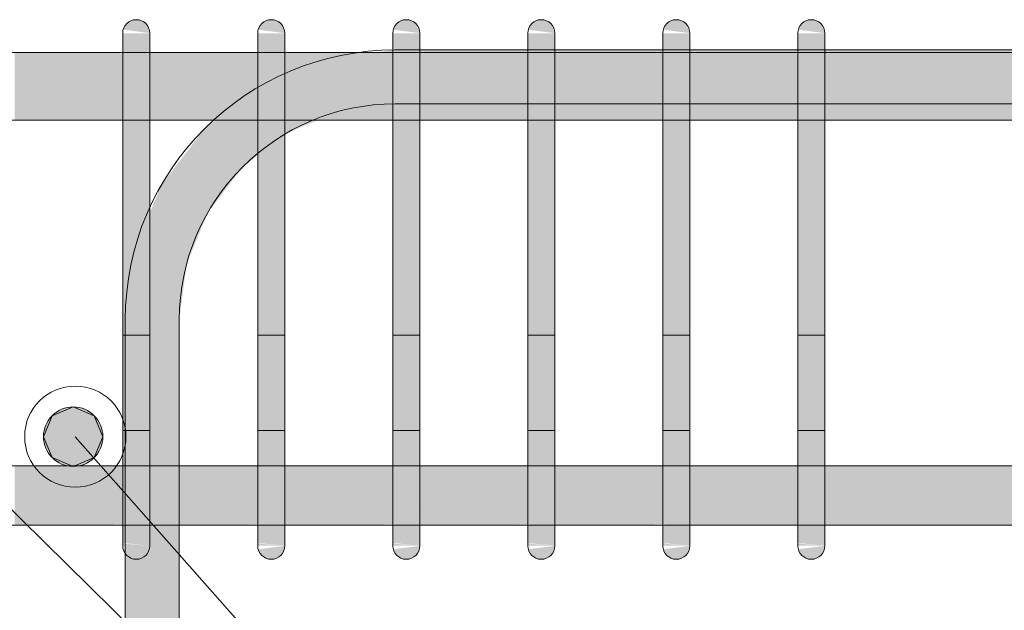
# Model space of a CAD drawing. Header units: millimetres. Extents: x 4307 to 42792, y 1610 to 10025.
# Tile 99 of 256: x 15097 to 15461, y 8676 to 8895. Entities that reach past the tile are written whole.
import ezdxf

# ---------------------------------------------------------------- set-up
doc = ezdxf.new("R2010")
doc.units = ezdxf.units.MM
doc.layers.add('S-RBAR', color=171, linetype='Continuous', lineweight=5)
doc.layers.add('S-RBAR-IDEN', color=171, linetype='Continuous', lineweight=5)

msp = doc.modelspace()

# ---------------------------------------------------------------- hatches: boundary and pattern name
at = {"layer": 'S-RBAR'}
for color, points in [(7, [(15145, 8890), (15144.83, 8891.29), (15144.33, 8892.5), (15143.54, 8893.54), (15142.5, 8894.33), (15141.29, 8894.83), (15140, 8895), (15138.71, 8894.83), (15137.5, 8894.33), (15136.46, 8893.54), (15135.67, 8892.5), (15135.17, 8891.29), (15144.83, 8890.02)]), (7, [(15195, 8890), (15194.83, 8891.29), (15194.33, 8892.5), (15193.54, 8893.54), (15192.5, 8894.33), (15191.29, 8894.83), (15190, 8895), (15188.71, 8894.83), (15187.5, 8894.33), (15186.46, 8893.54), (15185.67, 8892.5), (15185.17, 8891.29), (15194.83, 8890.02)]), (7, [(15245, 8890), (15244.83, 8891.29), (15244.06, 8892.85), (15243.54, 8893.54), (15242.5, 8894.33), (15241.29, 8894.83), (15240, 8895), (15238.71, 8894.83), (15237.5, 8894.33), (15236.46, 8893.54), (15235.67, 8892.5), (15235.17, 8891.29), (15244.06, 8890.12)]), (7, [(15295, 8890), (15294.83, 8891.29), (15294.33, 8892.5), (15293.54, 8893.54), (15292.5, 8894.33), (15291.29, 8894.83), (15290, 8895), (15288.71, 8894.83), (15287.5, 8894.33), (15286.46, 8893.54), (15285.67, 8892.5), (15285.17, 8891.29), (15294.83, 8890.02)]), (7, [(15345, 8890), (15344.83, 8891.29), (15344.33, 8892.5), (15343.54, 8893.54), (15342.5, 8894.33), (15341.29, 8894.83), (15340, 8895), (15338.71, 8894.83), (15337.5, 8894.33), (15336.46, 8893.54), (15335.67, 8892.5), (15335.17, 8891.29), (15344.83, 8890.02)]), (7, [(15395, 8890), (15394.83, 8891.29), (15394.33, 8892.5), (15393.54, 8893.54), (15392.5, 8894.33), (15391.29, 8894.83), (15390, 8895), (15388.71, 8894.83), (15387.5, 8894.33), (15386.46, 8893.54), (15385.67, 8892.5), (15385.17, 8891.29), (15394.83, 8890.02)]), (7, [(15145, 8865), (15145, 8890), (15135, 8890), (15135, 8865)]), (7, [(15195, 8865), (15195, 8890), (15185, 8890), (15185, 8865)]), (7, [(15235, 8865), (15245, 8865), (15245, 8890), (15235, 8890), (15235, 8869.55)]), (7, [(15295, 8865), (15295, 8890), (15285, 8890), (15285, 8865)]), (7, [(15345, 8865), (15345, 8890), (15335, 8890), (15335, 8865)]), (7, [(15395, 8865), (15395, 8890), (15385, 8890), (15385, 8865)]), (7, [(15145, 8725), (15145, 8865), (15135, 8865), (15135, 8725)]), (7, [(15195, 8725), (15195, 8865), (15185, 8865), (15185, 8725)]), (7, [(15245, 8725), (15245, 8865), (15235, 8865), (15235, 8725), (15244.06, 8725)]), (7, [(15295, 8725), (15295, 8865), (15285, 8865), (15285, 8725)]), (7, [(15345, 8725), (15345, 8865), (15335, 8865), (15335, 8725)]), (7, [(15395, 8725), (15395, 8865), (15385, 8865), (15385, 8725)]), (256, [(15116.66, 8729.45), (15124.44, 8732.67), (15127.66, 8740.45), (15124.44, 8748.22), (15116.66, 8751.45), (15108.88, 8748.22), (15105.66, 8740.45), (15108.88, 8732.67)]), (7, [(15140, 8695), (15141.29, 8695.17), (15142.5, 8695.67), (15143.54, 8696.46), (15144.33, 8697.5), (15144.83, 8698.71), (15144.83, 8699.98), (15135.17, 8698.71), (15135.67, 8697.5), (15136.46, 8696.46), (15137.5, 8695.67), (15138.71, 8695.17)]), (7, [(15190, 8695), (15191.29, 8695.17), (15192.5, 8695.67), (15193.54, 8696.46), (15194.33, 8697.5), (15194.83, 8698.71), (15194.83, 8699.98), (15185.17, 8698.71), (15185.67, 8697.5), (15186.46, 8696.46), (15187.5, 8695.67), (15188.71, 8695.17)]), (7, [(15240, 8695), (15241.29, 8695.17), (15242.5, 8695.67), (15244.06, 8697.15), (15244.33, 8697.5), (15244.83, 8698.71), (15245, 8700), (15235.17, 8698.71), (15235.67, 8697.5), (15236.46, 8696.46), (15237.5, 8695.67), (15238.71, 8695.17)]), (7, [(15290, 8695), (15291.29, 8695.17), (15292.5, 8695.67), (15293.54, 8696.46), (15294.33, 8697.5), (15294.83, 8698.71), (15294.83, 8699.98), (15285.17, 8698.71), (15285.67, 8697.5), (15286.46, 8696.46), (15287.5, 8695.67), (15288.71, 8695.17)]), (7, [(15340, 8695), (15341.29, 8695.17), (15342.5, 8695.67), (15343.54, 8696.46), (15344.33, 8697.5), (15344.83, 8698.71), (15344.83, 8699.98), (15335.17, 8698.71), (15335.67, 8697.5), (15336.46, 8696.46), (15337.5, 8695.67), (15338.71, 8695.17)]), (7, [(15390, 8695), (15391.29, 8695.17), (15392.5, 8695.67), (15393.54, 8696.46), (15394.33, 8697.5), (15394.83, 8698.71), (15394.83, 8699.98), (15385.17, 8698.71), (15385.67, 8697.5), (15386.46, 8696.46), (15387.5, 8695.67), (15388.71, 8695.17)])]:
    msp.add_hatch(color=color, dxfattribs=at).paths.add_polyline_path(points)
h = msp.add_hatch(color=7, dxfattribs=at)
h.paths.add_polyline_path([(15145, 8783.8), (15155.95, 8783.8), (15158.68, 8804.51), (15166.67, 8823.8), (15179.38, 8840.37), (15185, 8844.68), (15185, 8857.8), (15169.53, 8857.8), (15165.24, 8854.51), (15149.35, 8833.8), (15145, 8823.31), (15145, 8800.88)])
h.paths.add_polyline_path([(15195, 8852.36), (15195.95, 8853.09), (15207.34, 8857.8), (15195, 8857.8), (15195, 8853.09)])
h.paths.add_polyline_path([(15235, 8882.8), (15235, 8883.68), (15228.35, 8882.8)])
h = msp.add_hatch(color=7, dxfattribs=at)
h.paths.add_polyline_path([(15855.95, 8882.8), (15855.95, 8883.8), (15783.05, 8883.8), (15783.05, 8882.8), (15793.79, 8882.8)])
h.paths.add_polyline_path([(15295, 8882.8), (15335, 8882.8), (15335, 8883.8), (15295, 8883.8)])
h.paths.add_polyline_path([(15283.33, 8882.8), (15285, 8882.8), (15285, 8883.8), (15245, 8883.8), (15245, 8882.8)])
h.paths.add_polyline_path([(15773.05, 8882.8), (15773.05, 8883.8), (15687.03, 8883.8), (15687.03, 8882.8), (15715.26, 8882.8)])
h.paths.add_polyline_path([(15345, 8882.8), (15385, 8882.8), (15385, 8883.8), (15345, 8883.8)])
h.paths.add_polyline_path([(15677.03, 8882.8), (15677.03, 8883.8), (15591.02, 8883.8), (15591.02, 8882.8), (15636.73, 8882.8)])
h.paths.add_polyline_path([(15395, 8882.8), (15485, 8882.8), (15485, 8883.8), (15395, 8883.8)])
h.paths.add_polyline_path([(15581.02, 8882.8), (15581.02, 8883.8), (15495, 8883.8), (15495, 8882.8), (15558.19, 8882.8)])
h = msp.add_hatch(color=7, dxfattribs=at)
h.paths.add_polyline_path([(12385, 8857.8), (12548.61, 8857.8), (12548.61, 8882.8), (12385, 8882.8), (12385, 8879.13)])
h.paths.add_polyline_path([(15035, 8857.8), (15035, 8882.8), (14995, 8882.8), (14995, 8857.8), (15008.46, 8857.8)])
h.paths.add_polyline_path([(17600.05, 8857.8), (17645, 8857.8), (17645, 8882.8), (17480.45, 8882.8), (17480.45, 8857.8), (17521.52, 8857.8)])
h.paths.add_polyline_path([(15145, 8857.8), (15185, 8857.8), (15185, 8882.8), (15145, 8882.8), (15145, 8865)])
h.paths.add_polyline_path([(12558.61, 8857.8), (12737.69, 8857.8), (12737.69, 8882.8), (12558.61, 8882.8), (12558.61, 8865)])
h.paths.add_polyline_path([(15095, 8857.8), (15135, 8857.8), (15135, 8882.8), (15095, 8882.8), (15095, 8865)])
h.paths.add_polyline_path([(15085, 8857.8), (15085, 8882.8), (15045, 8882.8), (15045, 8857.8)])
h.paths.add_polyline_path([(17470.45, 8857.8), (17470.45, 8882.8), (17291.37, 8882.8), (17291.37, 8857.8), (17442.99, 8857.8)])
h.paths.add_polyline_path([(14935, 8857.8), (14935, 8882.8), (14895, 8882.8), (14895, 8857.8), (14929.93, 8857.8)])
h.paths.add_polyline_path([(15195, 8857.8), (15235, 8857.8), (15235, 8882.8), (15195, 8882.8), (15195, 8865)])
h.paths.add_polyline_path([(12747.69, 8857.8), (12926.77, 8857.8), (12926.77, 8882.8), (12747.69, 8882.8), (12747.69, 8865)])
h.paths.add_polyline_path([(14985, 8857.8), (14985, 8882.8), (14945, 8882.8), (14945, 8857.8)])
h.paths.add_polyline_path([(17281.37, 8857.8), (17281.37, 8882.8), (17102.29, 8882.8), (17102.29, 8857.8), (17128.85, 8857.8)])
h.paths.add_polyline_path([(15295, 8857.8), (15335, 8857.8), (15335, 8882.8), (15295, 8882.8), (15295, 8865)])
h.paths.add_polyline_path([(15245, 8857.8), (15285, 8857.8), (15285, 8882.8), (15245, 8882.8), (15245, 8865)])
h.paths.add_polyline_path([(14885, 8857.8), (14885, 8882.8), (14845, 8882.8), (14845, 8857.8), (14851.39, 8857.8)])
h.paths.add_polyline_path([(12936.77, 8857.8), (13115.85, 8857.8), (13115.85, 8882.8), (12936.77, 8882.8), (12936.77, 8865)])
h.paths.add_polyline_path([(14785, 8857.8), (14785, 8882.8), (14745, 8882.8), (14745, 8857.8), (14772.86, 8857.8)])
h.paths.add_polyline_path([(15395, 8857.8), (15485, 8857.8), (15485, 8882.8), (15395, 8882.8), (15395, 8865)])
h.paths.add_polyline_path([(17092.29, 8857.8), (17092.29, 8882.8), (16913.2, 8882.8), (16913.2, 8857.8), (17050.32, 8857.8)])
h.paths.add_polyline_path([(15345, 8857.8), (15385, 8857.8), (15385, 8882.8), (15345, 8882.8), (15345, 8865)])
h.paths.add_polyline_path([(14835, 8857.8), (14835, 8882.8), (14795, 8882.8), (14795, 8857.8)])
h.paths.add_polyline_path([(14735, 8857.8), (14735, 8882.8), (14695, 8882.8), (14695, 8857.8)])
h.paths.add_polyline_path([(13125.85, 8857.8), (13286.8, 8857.8), (13286.8, 8882.8), (13125.85, 8882.8), (13125.85, 8865)])
h.paths.add_polyline_path([(13296.8, 8857.8), (13382.81, 8857.8), (13382.81, 8882.8), (13296.8, 8882.8), (13296.8, 8865)])
h.paths.add_polyline_path([(15495, 8857.8), (15581.02, 8857.8), (15581.02, 8882.8), (15495, 8882.8), (15495, 8865)])
h.paths.add_polyline_path([(16903.2, 8857.8), (16903.2, 8882.8), (16743.2, 8882.8), (16743.2, 8857.8), (16893.25, 8857.8)])
h.paths.add_polyline_path([(14635, 8857.8), (14635, 8882.8), (14545, 8882.8), (14545, 8857.8), (14615.8, 8857.8)])
h.paths.add_polyline_path([(15591.02, 8857.8), (15677.03, 8857.8), (15677.03, 8882.8), (15591.02, 8882.8), (15591.02, 8865)])
h.paths.add_polyline_path([(16733.2, 8857.8), (16733.2, 8882.8), (16647.19, 8882.8), (16647.19, 8857.8), (16657.66, 8857.8)])
h.paths.add_polyline_path([(14685, 8857.8), (14685, 8882.8), (14645, 8882.8), (14645, 8857.8)])
h.paths.add_polyline_path([(15687.03, 8857.8), (15773.05, 8857.8), (15773.05, 8882.8), (15687.03, 8882.8), (15687.03, 8865)])
h.paths.add_polyline_path([(13392.81, 8857.8), (13478.83, 8857.8), (13478.83, 8882.8), (13392.81, 8882.8), (13392.81, 8865)])
h.paths.add_polyline_path([(14535, 8857.8), (14535, 8882.8), (14448.98, 8882.8), (14448.98, 8857.8), (14458.73, 8857.8)])
h.paths.add_polyline_path([(15783.05, 8857.8), (15869.06, 8857.8), (15869.06, 8882.8), (15783.05, 8882.8), (15783.05, 8865)])
h.paths.add_polyline_path([(16637.19, 8857.8), (16637.19, 8882.8), (16551.17, 8882.8), (16551.17, 8857.8), (16579.12, 8857.8)])
h.paths.add_polyline_path([(14438.98, 8857.8), (14438.98, 8882.8), (14352.97, 8882.8), (14352.97, 8857.8), (14380.2, 8857.8)])
h.paths.add_polyline_path([(13488.83, 8857.8), (13574.84, 8857.8), (13574.84, 8882.8), (13488.83, 8882.8), (13488.83, 8865)])
h.paths.add_polyline_path([(14342.97, 8857.8), (14342.97, 8882.8), (14256.95, 8882.8), (14256.95, 8857.8), (14301.66, 8857.8)])
h.paths.add_polyline_path([(15879.06, 8857.8), (15965.08, 8857.8), (15965.08, 8882.8), (15879.06, 8882.8), (15879.06, 8865)])
h.paths.add_polyline_path([(14246.95, 8857.8), (14246.95, 8882.8), (14160.94, 8882.8), (14160.94, 8857.8), (14223.13, 8857.8)])
h.paths.add_polyline_path([(13584.84, 8857.8), (13670.86, 8857.8), (13670.86, 8882.8), (13584.84, 8882.8), (13584.84, 8865)])
h.paths.add_polyline_path([(15975.08, 8857.8), (16061.09, 8857.8), (16061.09, 8882.8), (15975.08, 8882.8), (15975.08, 8865)])
h.paths.add_polyline_path([(16541.17, 8857.8), (16541.17, 8882.8), (16455.16, 8882.8), (16455.16, 8857.8), (16500.59, 8857.8)])
h.paths.add_polyline_path([(14150.94, 8857.8), (14150.94, 8882.8), (14064.92, 8882.8), (14064.92, 8857.8), (14144.6, 8857.8)])
h.paths.add_polyline_path([(16071.09, 8857.8), (16157.11, 8857.8), (16157.11, 8882.8), (16071.09, 8882.8), (16071.09, 8865)])
h.paths.add_polyline_path([(16445.16, 8857.8), (16445.16, 8882.8), (16359.14, 8882.8), (16359.14, 8857.8), (16422.06, 8857.8)])
h.paths.add_polyline_path([(14054.92, 8857.8), (14054.92, 8882.8), (13968.91, 8882.8), (13968.91, 8857.8), (13987.53, 8857.8)])
h.paths.add_polyline_path([(16167.11, 8857.8), (16253.13, 8857.8), (16253.13, 8882.8), (16167.11, 8882.8), (16167.11, 8865)])
h.paths.add_polyline_path([(13958.91, 8857.8), (13958.91, 8882.8), (13872.89, 8882.8), (13872.89, 8857.8), (13909, 8857.8)])
h.paths.add_polyline_path([(13680.86, 8857.8), (13766.87, 8857.8), (13766.87, 8882.8), (13680.86, 8882.8), (13680.86, 8865)])
h.paths.add_polyline_path([(13776.87, 8857.8), (13862.89, 8857.8), (13862.89, 8882.8), (13776.87, 8882.8), (13776.87, 8865)])
h.paths.add_polyline_path([(16263.13, 8857.8), (16349.14, 8857.8), (16349.14, 8882.8), (16263.13, 8882.8), (16263.13, 8865)])
h = msp.add_hatch(color=7, dxfattribs=at)
h.paths.add_polyline_path([(15155.95, 7883.8), (15155.95, 7916), (15154.95, 7916), (15155.14, 7883.8)])
h.paths.add_polyline_path([(15135.95, 7883.8), (15136.95, 7883.8), (15136.95, 7916), (15135.95, 7916)])
h.paths.add_polyline_path([(15154.95, 7924), (15155.95, 7924), (15155.95, 8016), (15154.95, 8016), (15154.95, 7975.66)])
h.paths.add_polyline_path([(15135.95, 7924), (15136.95, 7924), (15136.95, 8016), (15135.95, 8016), (15135.95, 7975.66)])
h.paths.add_polyline_path([(15135.95, 8024), (15136.95, 8024), (15136.95, 8116), (15135.95, 8116), (15135.95, 8028.8)])
h.paths.add_polyline_path([(15155.95, 8024), (15155.95, 8116), (15154.95, 8116), (15155.14, 8024)])
h.paths.add_polyline_path([(15155.95, 8124), (15155.95, 8216), (15154.95, 8216), (15155.14, 8124)])
h.paths.add_polyline_path([(15136.95, 8124), (15136.95, 8216), (15135.95, 8216), (15135.95, 8124)])
h.paths.add_polyline_path([(15155.95, 8224), (15155.95, 8316), (15154.95, 8316), (15155.14, 8224)])
h.paths.add_polyline_path([(15136.95, 8224), (15136.95, 8316), (15135.95, 8316), (15135.95, 8224)])
h.paths.add_polyline_path([(15136.95, 8324), (15136.95, 8416), (15135.95, 8416), (15135.95, 8324)])
h.paths.add_polyline_path([(15155.95, 8324), (15155.95, 8416), (15154.95, 8416), (15155.14, 8324)])
h.paths.add_polyline_path([(15136.95, 8424), (15136.95, 8516), (15135.95, 8516), (15135.95, 8424)])
h.paths.add_polyline_path([(15155.14, 8424), (15155.95, 8424), (15155.95, 8516), (15154.95, 8516), (15154.95, 8424)])
h.paths.add_polyline_path([(15135.95, 8524), (15136.95, 8524), (15136.95, 8616), (15135.95, 8616), (15135.95, 8560.26)])
h.paths.add_polyline_path([(15155.95, 8524), (15155.95, 8616), (15154.95, 8616), (15155.14, 8524)])
h.paths.add_polyline_path([(15155.95, 8624), (15155.95, 8707.64), (15145, 8707.64), (15144.83, 8698.71), (15144.33, 8697.5), (15143.54, 8696.46), (15142.5, 8695.67), (15141.29, 8695.17), (15140, 8695), (15138.71, 8695.17), (15137.5, 8695.67), (15135.95, 8696.82), (15135.95, 8624), (15136.95, 8624), (15136.95, 8660), (15154.95, 8660), (15155.14, 8624)])
h.paths.add_polyline_path([(15135.95, 8698.81), (15145, 8700), (15135.95, 8700)])
h.paths.add_polyline_path([(15155.95, 8729.64), (15155.95, 8783.8), (15145, 8783.8), (15145, 8729.64)])
h = msp.add_hatch(color=256, dxfattribs=at)
edge = h.paths.add_edge_path()
edge.add_arc((15116.66, 8740.45), 11, 0, 360)
h = msp.add_hatch(color=7, dxfattribs=at)
h.paths.add_polyline_path([(17659.53, 8707.64), (17659.53, 8729.64), (17480.45, 8729.64), (17480.45, 8707.64), (17639.32, 8707.64)])
h.paths.add_polyline_path([(16743.2, 8707.64), (16903.2, 8707.92), (16903.2, 8729.64), (16743.2, 8729.64), (16743.2, 8707.92)])
h.paths.add_polyline_path([(16733.2, 8707.64), (16733.2, 8729.64), (16647.19, 8729.64), (16647.19, 8707.64), (16696.92, 8707.64)])
h.paths.add_polyline_path([(15045, 8707.64), (15085, 8707.92), (15085, 8729.64), (15045, 8729.64), (15045, 8707.92)])
h.paths.add_polyline_path([(16913.2, 8707.64), (17092.29, 8707.92), (17092.29, 8729.64), (16913.2, 8729.64), (16913.2, 8707.92)])
h.paths.add_polyline_path([(16637.19, 8707.64), (16637.19, 8729.64), (16551.17, 8729.64), (16551.17, 8707.64), (16618.39, 8707.64)])
h.paths.add_polyline_path([(20285, 8707.64), (20285, 8729.64), (20245, 8729.64), (20245, 8707.64), (20270.18, 8707.64)])
h.paths.add_polyline_path([(17102.29, 8707.64), (17281.37, 8707.92), (17281.37, 8729.64), (17102.29, 8729.64), (17102.29, 8707.92)])
h.paths.add_polyline_path([(16541.17, 8707.64), (16541.17, 8729.64), (16455.16, 8729.64), (16455.16, 8707.64), (16539.86, 8707.64)])
h.paths.add_polyline_path([(20302.3, 8707.64), (20302.3, 8729.64), (20295, 8729.64), (20295, 8707.64)])
h.paths.add_polyline_path([(17291.37, 8707.64), (17470.45, 8707.92), (17470.45, 8729.64), (17291.37, 8729.64), (17291.37, 8707.92)])
h.paths.add_polyline_path([(15027.7, 8707.64), (15035, 8707.92), (15035, 8729.64), (15027.7, 8729.64), (15027.7, 8707.92)])
h.paths.add_polyline_path([(16445.16, 8707.64), (16445.16, 8729.64), (16359.14, 8729.64), (16359.14, 8707.64), (16422.06, 8707.64)])
h.paths.add_polyline_path([(17669.53, 8707.64), (17848.61, 8707.92), (17848.61, 8729.64), (17669.53, 8729.64), (17669.53, 8707.92)])
h.paths.add_polyline_path([(16349.14, 8707.64), (16349.14, 8729.64), (16263.13, 8729.64), (16263.13, 8707.64), (16343.52, 8707.64)])
h.paths.add_polyline_path([(15095, 8707.64), (15135, 8707.92), (15135, 8729.64), (15095, 8729.64), (15095, 8707.92)])
h.paths.add_polyline_path([(17858.61, 8707.64), (18037.69, 8707.92), (18037.69, 8729.64), (17858.61, 8729.64), (17858.61, 8707.92)])
h.paths.add_polyline_path([(15145, 8707.64), (15185, 8707.92), (15185, 8729.64), (15145, 8729.64), (15145, 8707.92)])
h.paths.add_polyline_path([(18047.69, 8707.64), (18226.77, 8707.92), (18226.77, 8729.64), (18047.69, 8729.64), (18047.69, 8707.92)])
h.paths.add_polyline_path([(20235, 8707.64), (20235, 8729.64), (20195, 8729.64), (20195, 8707.64), (20230.91, 8707.64)])
h.paths.add_polyline_path([(16253.13, 8707.64), (16253.13, 8729.64), (16167.11, 8729.64), (16167.11, 8707.64), (16225.72, 8707.64)])
h.paths.add_polyline_path([(16157.11, 8707.64), (16157.11, 8729.64), (16071.09, 8729.64), (16071.09, 8707.64), (16147.19, 8707.64)])
h.paths.add_polyline_path([(18236.77, 8707.64), (18415.85, 8707.92), (18415.85, 8729.64), (18236.77, 8729.64), (18236.77, 8707.92)])
h.paths.add_polyline_path([(18425.85, 8707.64), (18586.8, 8707.92), (18586.8, 8729.64), (18425.85, 8729.64), (18425.85, 8707.92)])
h.paths.add_polyline_path([(20185, 8707.64), (20185, 8729.64), (20145, 8729.64), (20145, 8707.64), (20152.38, 8707.64)])
h.paths.add_polyline_path([(18596.8, 8707.64), (18682.81, 8707.92), (18682.81, 8729.64), (18596.8, 8729.64), (18596.8, 8707.92)])
h.paths.add_polyline_path([(20135, 8707.64), (20135, 8729.64), (20095, 8729.64), (20095, 8707.64), (20113.11, 8707.64)])
h.paths.add_polyline_path([(18692.81, 8707.64), (18778.83, 8707.92), (18778.83, 8729.64), (18692.81, 8729.64), (18692.81, 8707.92)])
h.paths.add_polyline_path([(16061.09, 8707.64), (16061.09, 8729.64), (15975.08, 8729.64), (15975.08, 8707.64), (16029.39, 8707.64)])
h.paths.add_polyline_path([(15965.08, 8707.64), (15965.08, 8729.64), (15879.06, 8729.64), (15879.06, 8707.64), (15950.86, 8707.64)])
h.paths.add_polyline_path([(18788.83, 8707.64), (18874.84, 8707.92), (18874.84, 8729.64), (18788.83, 8729.64), (18788.83, 8707.92)])
h.paths.add_polyline_path([(18884.84, 8707.64), (18970.86, 8707.92), (18970.86, 8729.64), (18884.84, 8729.64), (18884.84, 8707.92)])
h.paths.add_polyline_path([(15195, 8707.64), (15235, 8707.92), (15235, 8729.64), (15195, 8729.64), (15195, 8707.92)])
h.paths.add_polyline_path([(18980.86, 8707.64), (19066.87, 8707.92), (19066.87, 8729.64), (18980.86, 8729.64), (18980.86, 8707.92)])
h.paths.add_polyline_path([(15869.06, 8707.64), (15869.06, 8729.64), (15783.05, 8729.64), (15783.05, 8707.64), (15833.06, 8707.64)])
h.paths.add_polyline_path([(15773.05, 8707.64), (15773.05, 8729.64), (15687.03, 8729.64), (15687.03, 8707.64), (15754.52, 8707.64)])
h.paths.add_polyline_path([(19076.87, 8707.64), (19162.89, 8707.92), (19162.89, 8729.64), (19076.87, 8729.64), (19076.87, 8707.92)])
h.paths.add_polyline_path([(20085, 8707.64), (20085, 8729.64), (20045, 8729.64), (20045, 8707.64), (20073.85, 8707.64)])
h.paths.add_polyline_path([(15677.03, 8707.64), (15677.03, 8729.64), (15591.02, 8729.64), (15591.02, 8707.64), (15675.99, 8707.64)])
h.paths.add_polyline_path([(19172.89, 8707.64), (19258.91, 8707.92), (19258.91, 8729.64), (19172.89, 8729.64), (19172.89, 8707.92)])
h.paths.add_polyline_path([(19268.91, 8707.64), (19354.92, 8707.92), (19354.92, 8729.64), (19268.91, 8729.64), (19268.91, 8707.92)])
h.paths.add_polyline_path([(20035, 8707.64), (20035, 8729.64), (19995, 8729.64), (19995, 8707.64), (20034.58, 8707.64)])
h.paths.add_polyline_path([(15581.02, 8707.64), (15581.02, 8729.64), (15495, 8729.64), (15495, 8707.64), (15558.19, 8707.64)])
h.paths.add_polyline_path([(19364.92, 8707.64), (19450.94, 8707.92), (19450.94, 8729.64), (19364.92, 8729.64), (19364.92, 8707.92)])
h.paths.add_polyline_path([(19460.94, 8707.64), (19546.95, 8707.92), (19546.95, 8729.64), (19460.94, 8729.64), (19460.94, 8707.92)])
h.paths.add_polyline_path([(19985, 8707.64), (19985, 8729.64), (19945, 8729.64), (19945, 8707.64), (19956.05, 8707.64)])
h.paths.add_polyline_path([(15485, 8707.64), (15485, 8729.64), (15395, 8729.64), (15395, 8707.64), (15479.66, 8707.64)])
h.paths.add_polyline_path([(19556.95, 8707.64), (19642.97, 8707.92), (19642.97, 8729.64), (19556.95, 8729.64), (19556.95, 8707.92)])
h.paths.add_polyline_path([(15385, 8707.64), (15385, 8729.64), (15345, 8729.64), (15345, 8707.64), (15361.86, 8707.64)])
h.paths.add_polyline_path([(19652.97, 8707.64), (19738.98, 8707.92), (19738.98, 8729.64), (19652.97, 8729.64), (19652.97, 8707.92)])
h.paths.add_polyline_path([(15245, 8707.64), (15285, 8707.92), (15285, 8729.64), (15245, 8729.64), (15245, 8707.92)])
h.paths.add_polyline_path([(19748.98, 8707.64), (19835, 8707.92), (19835, 8729.64), (19748.98, 8729.64), (19748.98, 8707.92)])
h.paths.add_polyline_path([(15295, 8707.64), (15335, 8707.92), (15335, 8729.64), (15295, 8729.64), (15295, 8707.92)])
h.paths.add_polyline_path([(19845, 8707.64), (19935, 8707.92), (19935, 8729.64), (19845, 8729.64), (19845, 8707.92)])
h = msp.add_hatch(color=7, dxfattribs=at)
h.paths.add_polyline_path([(15145, 8703.08), (15145, 8703.74), (15143.64, 8703.89), (15142.8, 8703.51)])
h.paths.add_polyline_path([(15139.51, 8705.53), (15137.83, 8707.49), (15135, 8707.92), (15135, 8706.75)])
h.paths.add_polyline_path([(15145, 8711.72), (15145, 8713.44), (15135, 8715.43), (15139.72, 8711.91)])
h.paths.add_polyline_path([(15142.97, 8724.03), (15145, 8724.24), (15145, 8725), (15135, 8725), (15135, 8724.03)])
h = msp.add_hatch(color=7, dxfattribs=at)
h.paths.add_polyline_path([(15145, 8700), (15145, 8703.08), (15142.8, 8703.51), (15143.64, 8703.89), (15145, 8703.74), (15145, 8711.72), (15140.47, 8711.99), (15135, 8715.43), (15135, 8708.15), (15137.97, 8707.32), (15139.51, 8705.53), (15135, 8706.75), (15135.17, 8700.99), (15137.09, 8700.85), (15141.29, 8700.4)])
h.paths.add_polyline_path([(15135, 8700), (15145, 8700), (15135, 8700.85)])
h.paths.add_polyline_path([(15145, 8713.44), (15145, 8724.24), (15142.97, 8724.03), (15135, 8724.03), (15135, 8715.43)])
h = msp.add_hatch(color=7, dxfattribs=at)
h.paths.add_polyline_path([(15195, 8703.08), (15195, 8703.74), (15193.64, 8703.89), (15192.8, 8703.51)])
h.paths.add_polyline_path([(15189.51, 8705.53), (15187.83, 8707.49), (15185, 8707.92), (15185, 8706.75)])
h.paths.add_polyline_path([(15195, 8711.72), (15195, 8713.44), (15185, 8715.43), (15189.72, 8711.91)])
h.paths.add_polyline_path([(15192.97, 8724.03), (15195, 8724.24), (15195, 8725), (15185, 8725), (15185, 8724.03)])
h = msp.add_hatch(color=7, dxfattribs=at)
h.paths.add_polyline_path([(15195, 8700), (15195, 8703.08), (15192.8, 8703.51), (15193.64, 8703.89), (15195, 8703.74), (15195, 8711.72), (15190.47, 8711.99), (15185, 8715.43), (15185, 8708.15), (15187.97, 8707.32), (15189.51, 8705.53), (15185, 8706.75), (15185.17, 8700.99), (15187.09, 8700.85), (15191.29, 8700.4)])
h.paths.add_polyline_path([(15185, 8700), (15195, 8700), (15185, 8700.85)])
h.paths.add_polyline_path([(15195, 8713.44), (15195, 8724.24), (15192.97, 8724.03), (15185, 8724.03), (15185, 8715.43)])
h = msp.add_hatch(color=7, dxfattribs=at)
h.paths.add_polyline_path([(15245, 8703.08), (15245, 8703.74), (15243.64, 8703.89), (15242.8, 8703.51), (15244.06, 8703.26)])
h.paths.add_polyline_path([(15239.51, 8705.53), (15237.83, 8707.49), (15235, 8707.92), (15235, 8706.75)])
h.paths.add_polyline_path([(15245, 8711.72), (15245, 8713.44), (15235, 8715.43), (15239.72, 8711.91), (15244.06, 8711.76)])
h.paths.add_polyline_path([(15242.97, 8724.03), (15245, 8724.24), (15245, 8725), (15235, 8725), (15235, 8724.03)])
h = msp.add_hatch(color=7, dxfattribs=at)
h.paths.add_polyline_path([(15244.06, 8700), (15244.06, 8700.08), (15235, 8700.85), (15235.17, 8700), (15241.29, 8700)])
h.paths.add_polyline_path([(15245, 8700), (15245, 8703.08), (15242.8, 8703.51), (15244.06, 8703.84), (15245, 8703.74), (15245, 8711.72), (15240.47, 8711.99), (15235, 8715.43), (15235, 8708.15), (15237.97, 8707.32), (15239.51, 8705.53), (15235, 8706.75), (15235.17, 8700.99), (15237.09, 8700.85), (15244.06, 8700.1)])
h.paths.add_polyline_path([(15245, 8713.44), (15245, 8724.24), (15242.97, 8724.03), (15235, 8724.03), (15235, 8715.43), (15244.06, 8713.63)])
h = msp.add_hatch(color=7, dxfattribs=at)
h.paths.add_polyline_path([(15295, 8703.08), (15295, 8703.74), (15293.64, 8703.89), (15292.8, 8703.51)])
h.paths.add_polyline_path([(15289.51, 8705.53), (15287.83, 8707.49), (15285, 8707.92), (15285, 8706.75)])
h.paths.add_polyline_path([(15295, 8711.72), (15295, 8713.44), (15285, 8715.43), (15289.72, 8711.91)])
h.paths.add_polyline_path([(15292.97, 8724.03), (15295, 8724.24), (15295, 8725), (15285, 8725), (15285, 8724.03)])
h = msp.add_hatch(color=7, dxfattribs=at)
h.paths.add_polyline_path([(15295, 8700), (15295, 8703.08), (15292.8, 8703.51), (15293.64, 8703.89), (15295, 8703.74), (15295, 8711.72), (15290.47, 8711.99), (15285, 8715.43), (15285, 8708.15), (15287.97, 8707.32), (15289.51, 8705.53), (15285, 8706.75), (15285.17, 8700.99), (15287.09, 8700.85), (15291.29, 8700.4)])
h.paths.add_polyline_path([(15295, 8700), (15285, 8700.85), (15285.17, 8700), (15290, 8700)])
h.paths.add_polyline_path([(15295, 8713.44), (15295, 8724.24), (15292.97, 8724.03), (15285, 8724.03), (15285, 8715.43)])
h = msp.add_hatch(color=7, dxfattribs=at)
h.paths.add_polyline_path([(15345, 8703.08), (15345, 8703.74), (15343.64, 8703.89), (15342.8, 8703.51)])
h.paths.add_polyline_path([(15339.51, 8705.53), (15337.83, 8707.49), (15335, 8707.92), (15335, 8706.75)])
h.paths.add_polyline_path([(15345, 8711.72), (15345, 8713.44), (15335, 8715.43), (15339.72, 8711.91)])
h.paths.add_polyline_path([(15342.97, 8724.03), (15345, 8724.24), (15345, 8725), (15335, 8725), (15335, 8724.03)])
h = msp.add_hatch(color=7, dxfattribs=at)
h.paths.add_polyline_path([(15345, 8700), (15345, 8703.08), (15342.8, 8703.51), (15343.64, 8703.89), (15345, 8703.74), (15345, 8711.72), (15340.47, 8711.99), (15335, 8715.43), (15335, 8708.15), (15337.97, 8707.32), (15339.51, 8705.53), (15335, 8706.75), (15335.17, 8700.99), (15337.09, 8700.85), (15341.29, 8700.4)])
h.paths.add_polyline_path([(15335, 8700), (15345, 8700), (15335, 8700.85)])
h.paths.add_polyline_path([(15345, 8713.44), (15345, 8724.24), (15342.97, 8724.03), (15335, 8724.03), (15335, 8715.43)])
h = msp.add_hatch(color=7, dxfattribs=at)
h.paths.add_polyline_path([(15395, 8703.08), (15395, 8703.74), (15393.64, 8703.89), (15392.8, 8703.51)])
h.paths.add_polyline_path([(15389.51, 8705.53), (15387.83, 8707.49), (15385, 8707.92), (15385, 8706.75)])
h.paths.add_polyline_path([(15395, 8711.72), (15395, 8713.44), (15385, 8715.43), (15389.72, 8711.91)])
h.paths.add_polyline_path([(15392.97, 8724.03), (15395, 8724.24), (15395, 8725), (15385, 8725), (15385, 8724.03)])
h = msp.add_hatch(color=7, dxfattribs=at)
h.paths.add_polyline_path([(15395, 8700), (15395, 8703.08), (15392.8, 8703.51), (15393.64, 8703.89), (15395, 8703.74), (15395, 8711.72), (15390.47, 8711.99), (15385, 8715.43), (15385, 8708.15), (15387.97, 8707.32), (15389.51, 8705.53), (15385, 8706.75), (15385.17, 8700.99), (15387.09, 8700.85), (15391.29, 8700.4)])
h.paths.add_polyline_path([(15395, 8700), (15385, 8700.85), (15385.17, 8700), (15390, 8700)])
h.paths.add_polyline_path([(15395, 8713.44), (15395, 8724.24), (15392.97, 8724.03), (15385, 8724.03), (15385, 8715.43)])

# ---------------------------------------------------------------- linework, layer by layer
for p, q in [((15135, 8865), (15135, 8890)), ((15135, 8865), (15135, 8890)), ((15145, 8865), (15145, 8890)), ((15145, 8865), (15145, 8890)), ((15185, 8865), (15185, 8890)), ((15185, 8865), (15185, 8890)), ((15195, 8865), (15195, 8890)), ((15195, 8865), (15195, 8890)), ((15235, 8865), (15235, 8890)), ((15235, 8865), (15235, 8890)), ((15245, 8865), (15245, 8890)), ((15245, 8865), (15245, 8890)), ((15285, 8865), (15285, 8890)), ((15285, 8865), (15285, 8890)), ((15295, 8865), (15295, 8890)), ((15295, 8865), (15295, 8890)), ((15335, 8865), (15335, 8890)), ((15335, 8865), (15335, 8890)), ((15345, 8865), (15345, 8890)), ((15345, 8865), (15345, 8890)), ((15385, 8865), (15385, 8890)), ((15385, 8865), (15385, 8890)), ((15395, 8865), (15395, 8890)), ((15395, 8865), (15395, 8890)), ((15235.95, 8883.8), (15855.95, 8883.8)), ((15235.95, 8883.8), (15855.95, 8883.8)), ((17645, 8882.8), (12385, 8882.8)), ((17645, 8882.8), (12385, 8882.8)), ((17645, 8882.8), (12385, 8882.8)), ((15135, 8725), (15135, 8865)), ((15135, 8865), (15135, 8725)), ((15145, 8725), (15145, 8865)), ((15145, 8865), (15145, 8725)), ((15185, 8725), (15185, 8865)), ((15185, 8865), (15185, 8725)), ((15195, 8725), (15195, 8865)), ((15195, 8865), (15195, 8725)), ((15235, 8725), (15235, 8865)), ((15235, 8865), (15235, 8725)), ((15245, 8725), (15245, 8865)), ((15245, 8865), (15245, 8725)), ((15285, 8725), (15285, 8865)), ((15285, 8865), (15285, 8725)), ((15295, 8725), (15295, 8865)), ((15295, 8865), (15295, 8725)), ((15335, 8725), (15335, 8865)), ((15335, 8865), (15335, 8725)), ((15345, 8725), (15345, 8865)), ((15345, 8865), (15345, 8725)), ((15385, 8725), (15385, 8865)), ((15385, 8865), (15385, 8725)), ((15395, 8725), (15395, 8865)), ((15395, 8865), (15395, 8725)), ((15235.95, 8863.8), (15855.95, 8863.8)), ((15235.95, 8863.8), (15855.95, 8863.8)), ((17645, 8857.8), (12385, 8857.8)), ((17645, 8857.8), (12385, 8857.8)), ((17645, 8857.8), (12385, 8857.8)), ((15135.95, 7883.8), (15135.95, 8783.8)), ((15135.95, 7883.8), (15135.95, 8783.8)), ((15155.95, 7883.8), (15155.95, 8783.8)), ((15155.95, 7883.8), (15155.95, 8783.8)), ((15135, 8778.03), (15135, 8742.68)), ((15135, 8778.03), (15145, 8778.03)), ((15145, 8778.03), (15145, 8742.68)), ((15185, 8778.03), (15185, 8742.68)), ((15185, 8778.03), (15195, 8778.03)), ((15195, 8778.03), (15195, 8742.68)), ((15235, 8778.03), (15235, 8742.68)), ((15235, 8778.03), (15245, 8778.03)), ((15245, 8778.03), (15245, 8742.68)), ((15285, 8778.03), (15285, 8742.68)), ((15285, 8778.03), (15295, 8778.03)), ((15295, 8778.03), (15295, 8742.68)), ((15335, 8778.03), (15335, 8742.68)), ((15335, 8778.03), (15345, 8778.03)), ((15345, 8778.03), (15345, 8742.68)), ((15385, 8778.03), (15385, 8742.68)), ((15385, 8778.03), (15395, 8778.03)), ((15395, 8778.03), (15395, 8742.68)), ((15108.88, 8748.22), (15105.66, 8740.45)), ((15116.66, 8751.45), (15108.88, 8748.22)), ((15124.44, 8748.22), (15116.66, 8751.45)), ((15127.66, 8740.45), (15124.44, 8748.22)), ((15135, 8700), (15135, 8742.68)), ((15145, 8742.68), (15135, 8742.68)), ((15135, 8707.32), (15135, 8742.68)), ((15145, 8700), (15145, 8742.68)), ((15145, 8707.32), (15145, 8742.68)), ((15185, 8700), (15185, 8742.68)), ((15195, 8742.68), (15185, 8742.68)), ((15185, 8707.32), (15185, 8742.68)), ((15195, 8700), (15195, 8742.68)), ((15195, 8707.32), (15195, 8742.68)), ((15235, 8700), (15235, 8742.68)), ((15245, 8742.68), (15235, 8742.68)), ((15235, 8707.32), (15235, 8742.68)), ((15245, 8700), (15245, 8742.68)), ((15245, 8707.32), (15245, 8742.68)), ((15285, 8700), (15285, 8742.68)), ((15295, 8742.68), (15285, 8742.68)), ((15285, 8707.32), (15285, 8742.68)), ((15295, 8700), (15295, 8742.68)), ((15295, 8707.32), (15295, 8742.68)), ((15335, 8700), (15335, 8742.68)), ((15345, 8742.68), (15335, 8742.68)), ((15335, 8707.32), (15335, 8742.68)), ((15345, 8700), (15345, 8742.68)), ((15345, 8707.32), (15345, 8742.68)), ((15385, 8700), (15385, 8742.68)), ((15395, 8742.68), (15385, 8742.68)), ((15385, 8707.32), (15385, 8742.68)), ((15395, 8700), (15395, 8742.68)), ((15395, 8707.32), (15395, 8742.68)), ((15105.66, 8740.45), (15108.88, 8732.67)), ((15124.44, 8732.67), (15127.66, 8740.45)), ((15108.88, 8732.67), (15116.66, 8729.45)), ((15116.66, 8729.45), (15124.44, 8732.67)), ((20302.3, 8729.64), (15027.7, 8729.64)), ((20302.3, 8729.64), (15027.7, 8729.64)), ((20302.3, 8729.64), (15027.7, 8729.64)), ((15135, 8700), (15135, 8725)), ((15135, 8707.32), (15135, 8725)), ((15145, 8700), (15145, 8725)), ((15145, 8700), (15145, 8725)), ((15185, 8700), (15185, 8725)), ((15185, 8707.32), (15185, 8725)), ((15195, 8700), (15195, 8725)), ((15195, 8700), (15195, 8725)), ((15235, 8700), (15235, 8725)), ((15235, 8707.32), (15235, 8725)), ((15245, 8700), (15245, 8725)), ((15245, 8700), (15245, 8725)), ((15285, 8700), (15285, 8725)), ((15285, 8707.32), (15285, 8725)), ((15295, 8700), (15295, 8725)), ((15295, 8700), (15295, 8725)), ((15335, 8700), (15335, 8725)), ((15335, 8707.32), (15335, 8725)), ((15345, 8700), (15345, 8725)), ((15345, 8700), (15345, 8725)), ((15385, 8700), (15385, 8725)), ((15385, 8707.32), (15385, 8725)), ((15395, 8700), (15395, 8725)), ((15395, 8700), (15395, 8725)), ((20302.3, 8707.64), (15027.7, 8707.64)), ((20302.3, 8707.64), (15027.7, 8707.64)), ((20302.3, 8707.64), (15027.7, 8707.64)), ((15135, 8700.85), (15135, 8707.32)), ((15135, 8700.85), (15135, 8707.32)), ((15145, 8700), (15145, 8707.32)), ((15185, 8700.85), (15185, 8707.32)), ((15185, 8700.85), (15185, 8707.32)), ((15195, 8700), (15195, 8707.32)), ((15235, 8700.85), (15235, 8707.32)), ((15235, 8700.85), (15235, 8707.32)), ((15245, 8700), (15245, 8707.32)), ((15285, 8700.85), (15285, 8707.32)), ((15285, 8700.85), (15285, 8707.32)), ((15295, 8700), (15295, 8707.32)), ((15335, 8700.85), (15335, 8707.32)), ((15335, 8700.85), (15335, 8707.32)), ((15345, 8700), (15345, 8707.32)), ((15385, 8700.85), (15385, 8707.32)), ((15385, 8700.85), (15385, 8707.32)), ((15395, 8700), (15395, 8707.32))]:
    msp.add_line(p, q, dxfattribs=at)
msp.add_circle((15116.66, 8740.45), 11, dxfattribs=at)
for centre, radius, start, end in [((15140, 8890), 5, 0, 180), ((15140, 8890), 5, 0, 180), ((15190, 8890), 5, 0, 180), ((15190, 8890), 5, 0, 180), ((15240, 8890), 5, 0, 180), ((15240, 8890), 5, 0, 180), ((15290, 8890), 5, 0, 180), ((15290, 8890), 5, 0, 180), ((15340, 8890), 5, 0, 180), ((15340, 8890), 5, 0, 180), ((15390, 8890), 5, 0, 180), ((15390, 8890), 5, 0, 180), ((15235.95, 8783.8), 100, 90, 180), ((15235.95, 8783.8), 100, 90, 180), ((15235.95, 8783.8), 80, 90, 180), ((15235.95, 8783.8), 80, 90, 180), ((15140, 8700), 5, 180, 0), ((15140, 8700), 5, 180, 0), ((15140, 8700), 5, 180, 0), ((15190, 8700), 5, 180, 0), ((15190, 8700), 5, 180, 0), ((15190, 8700), 5, 180, 0), ((15240, 8700), 5, 180, 0), ((15240, 8700), 5, 180, 0), ((15240, 8700), 5, 180, 0), ((15290, 8700), 5, 180, 0), ((15290, 8700), 5, 180, 0), ((15290, 8700), 5, 180, 0), ((15340, 8700), 5, 180, 0), ((15340, 8700), 5, 180, 0), ((15340, 8700), 5, 180, 0), ((15390, 8700), 5, 180, 0), ((15390, 8700), 5, 180, 0), ((15390, 8700), 5, 180, 0)]:
    msp.add_arc(centre, radius, start, end, dxfattribs=at)
at = {"layer": 'S-RBAR-IDEN'}
for p in [(15066.27, 8740.45), (15117.44, 8740.45)]:
    msp.add_line(p, (15458.08, 8354.71), dxfattribs=at)
msp.add_circle((15117.44, 8740.45), 18.75, dxfattribs=at)

doc.saveas('drawing.dxf')
